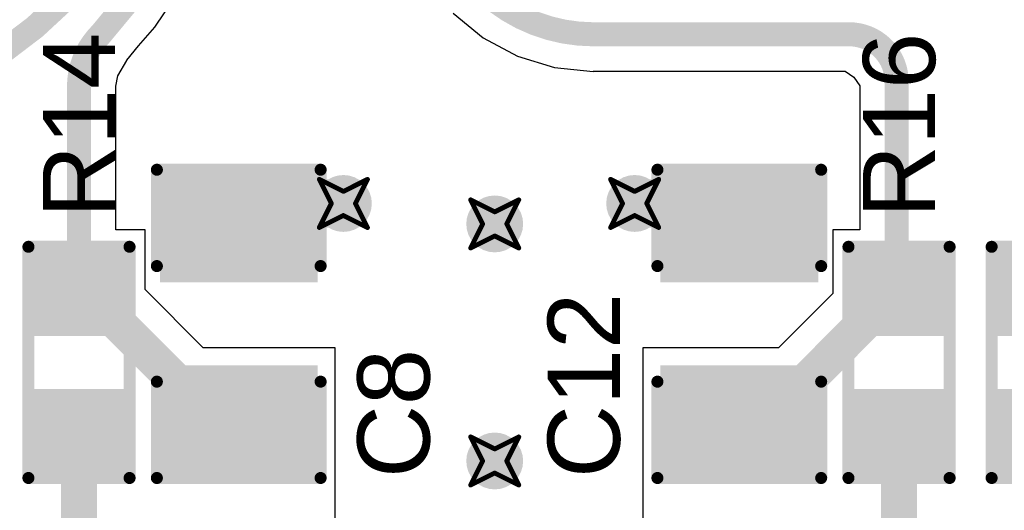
# Model space of a CAD drawing. Header units: inches. Extents: x -0.03 to 9.71, y 0 to 4.44.
# Tile 49 of 118: x 0.97 to 1.38, y 1.32 to 1.52. Entities that reach past the tile are written whole.
import ezdxf

# ---------------------------------------------------------------- set-up
doc = ezdxf.new("R2010")
doc.units = ezdxf.units.IN
doc.header["$MEASUREMENT"] = 0
for name, color, linetype in [('Bottom Layer', 5, 'Continuous'), ('Drill Drawing', 1, 'Continuous'), ('Layer 1', 16, 'Continuous'), ('Layer 2', 76, 'Continuous'), ('Top Layer', 1, 'Continuous'), ('Top Overlay', 2, 'Continuous'), ('Top Paste', 8, 'Continuous'), ('Top Solder', 216, 'Continuous'), ('Via Holes', 16, 'Continuous')]:
    doc.layers.add(name, color=color, linetype=linetype)
doc.styles.add('Arial', font='txt', dxfattribs={"height": 0.2})

# ---------------------------------------------------------------- blocks, each defined once
blk = doc.blocks.new('R___0603_71')
at = {"layer": 'Top Layer'}
for points in [[(-0.015, 0.0175), (-0.015, -0.0175), (-0.045, -0.0175), (-0.045, 0.0175)], [(0.045, 0.0175), (0.045, -0.0175), (0.015, -0.0175), (0.015, 0.0175)]]:
    blk.add_hatch(color=1, dxfattribs=at).paths.add_polyline_path(points)
at = {"layer": 'Top Paste'}
for points in [[(-0.015, 0.0175), (-0.015, -0.0175), (-0.045, -0.0175), (-0.045, 0.0175)], [(0.045, 0.0175), (0.045, -0.0175), (0.015, -0.0175), (0.015, 0.0175)]]:
    blk.add_hatch(color=8, dxfattribs=at).paths.add_polyline_path(points)
at = {"layer": 'Top Solder'}
for points in [[(-0.011, 0.0215), (-0.011, -0.0215), (-0.049, -0.0215), (-0.049, 0.0215)], [(0.049, 0.0215), (0.049, -0.0215), (0.011, -0.0215), (0.011, 0.0215)]]:
    blk.add_hatch(color=216, dxfattribs=at).paths.add_polyline_path(points)
at = {"layer": 'Top Overlay', "const_width": 0.005}
for points in [[(-0.048, 0.021), (0.048, 0.021)], [(-0.048, 0.021), (-0.048, -0.021)], [(0.048, 0.021), (0.048, -0.021)], [(-0.048, -0.021), (0.048, -0.021)]]:
    blk.add_lwpolyline(points, dxfattribs=at)
at = {"layer": 'Top Overlay', "const_width": 0.0025}
for points in [[(-0.04925, 0.021, 1), (-0.04675, 0.021, 1)], [(-0.04925, 0.021, 1), (-0.04675, 0.021, 1)], [(0.04675, 0.021, 1), (0.04925, 0.021, 1)], [(0.04675, 0.021, 1), (0.04925, 0.021, 1)], [(-0.04925, -0.021, 1), (-0.04675, -0.021, 1)], [(-0.04925, -0.021, 1), (-0.04675, -0.021, 1)], [(0.04675, -0.021, 1), (0.04925, -0.021, 1)], [(0.04675, -0.021, 1), (0.04925, -0.021, 1)]]:
    blk.add_lwpolyline(points, format="xyb", close=True, dxfattribs=at)
blk = doc.blocks.new('R___0603_75')
at = {"layer": 'Top Layer'}
for points in [[(-0.015, 0.0175), (-0.015, -0.0175), (-0.045, -0.0175), (-0.045, 0.0175)], [(0.045, 0.0175), (0.045, -0.0175), (0.015, -0.0175), (0.015, 0.0175)]]:
    blk.add_hatch(color=1, dxfattribs=at).paths.add_polyline_path(points)
at = {"layer": 'Top Paste'}
for points in [[(-0.015, 0.0175), (-0.015, -0.0175), (-0.045, -0.0175), (-0.045, 0.0175)], [(0.045, 0.0175), (0.045, -0.0175), (0.015, -0.0175), (0.015, 0.0175)]]:
    blk.add_hatch(color=8, dxfattribs=at).paths.add_polyline_path(points)
at = {"layer": 'Top Solder'}
for points in [[(-0.011, 0.0215), (-0.011, -0.0215), (-0.049, -0.0215), (-0.049, 0.0215)], [(0.049, 0.0215), (0.049, -0.0215), (0.011, -0.0215), (0.011, 0.0215)]]:
    blk.add_hatch(color=216, dxfattribs=at).paths.add_polyline_path(points)
at = {"layer": 'Top Overlay', "const_width": 0.005}
for points in [[(-0.048, 0.021), (0.048, 0.021)], [(-0.048, 0.021), (-0.048, -0.021)], [(0.048, 0.021), (0.048, -0.021)], [(-0.048, -0.021), (0.048, -0.021)]]:
    blk.add_lwpolyline(points, dxfattribs=at)
at = {"layer": 'Top Overlay', "const_width": 0.0025}
for points in [[(-0.04925, 0.021, 1), (-0.04675, 0.021, 1)], [(-0.04925, 0.021, 1), (-0.04675, 0.021, 1)], [(0.04675, 0.021, 1), (0.04925, 0.021, 1)], [(0.04675, 0.021, 1), (0.04925, 0.021, 1)], [(-0.04925, -0.021, 1), (-0.04675, -0.021, 1)], [(-0.04925, -0.021, 1), (-0.04675, -0.021, 1)], [(0.04675, -0.021, 1), (0.04925, -0.021, 1)], [(0.04675, -0.021, 1), (0.04925, -0.021, 1)]]:
    blk.add_lwpolyline(points, format="xyb", close=True, dxfattribs=at)
blk = doc.blocks.new('R___0603_77')
at = {"layer": 'Top Layer'}
for points in [[(-0.015, 0.0175), (-0.015, -0.0175), (-0.045, -0.0175), (-0.045, 0.0175)], [(0.045, 0.0175), (0.045, -0.0175), (0.015, -0.0175), (0.015, 0.0175)]]:
    blk.add_hatch(color=1, dxfattribs=at).paths.add_polyline_path(points)
at = {"layer": 'Top Paste'}
for points in [[(-0.015, 0.0175), (-0.015, -0.0175), (-0.045, -0.0175), (-0.045, 0.0175)], [(0.045, 0.0175), (0.045, -0.0175), (0.015, -0.0175), (0.015, 0.0175)]]:
    blk.add_hatch(color=8, dxfattribs=at).paths.add_polyline_path(points)
at = {"layer": 'Top Solder'}
for points in [[(-0.011, 0.0215), (-0.011, -0.0215), (-0.049, -0.0215), (-0.049, 0.0215)], [(0.049, 0.0215), (0.049, -0.0215), (0.011, -0.0215), (0.011, 0.0215)]]:
    blk.add_hatch(color=216, dxfattribs=at).paths.add_polyline_path(points)
at = {"layer": 'Top Overlay', "const_width": 0.005}
for points in [[(-0.048, 0.021), (0.048, 0.021)], [(-0.048, 0.021), (-0.048, -0.021)], [(0.048, 0.021), (0.048, -0.021)], [(-0.048, -0.021), (0.048, -0.021)]]:
    blk.add_lwpolyline(points, dxfattribs=at)
at = {"layer": 'Top Overlay', "const_width": 0.0025}
for points in [[(-0.04925, 0.021, 1), (-0.04675, 0.021, 1)], [(-0.04925, 0.021, 1), (-0.04675, 0.021, 1)], [(0.04675, 0.021, 1), (0.04925, 0.021, 1)], [(0.04675, 0.021, 1), (0.04925, 0.021, 1)], [(-0.04925, -0.021, 1), (-0.04675, -0.021, 1)], [(-0.04925, -0.021, 1), (-0.04675, -0.021, 1)], [(0.04675, -0.021, 1), (0.04925, -0.021, 1)], [(0.04675, -0.021, 1), (0.04925, -0.021, 1)]]:
    blk.add_lwpolyline(points, format="xyb", close=True, dxfattribs=at)
blk = doc.blocks.new('C___0805_182')
at = {"layer": 'Top Layer'}
for points in [[(-0.06, 0.03), (-0.02, 0.03), (-0.02, -0.03), (-0.06, -0.03)], [(0.02, 0.03), (0.06, 0.03), (0.06, -0.03), (0.02, -0.03)]]:
    blk.add_hatch(color=1, dxfattribs=at).paths.add_polyline_path(points)
at = {"layer": 'Top Paste'}
for points in [[(-0.06, 0.03), (-0.02, 0.03), (-0.02, -0.03), (-0.06, -0.03)], [(0.02, 0.03), (0.06, 0.03), (0.06, -0.03), (0.02, -0.03)]]:
    blk.add_hatch(color=8, dxfattribs=at).paths.add_polyline_path(points)
at = {"layer": 'Top Solder'}
for points in [[(-0.06276, 0.03276), (-0.01724, 0.03276), (-0.01724, -0.03276), (-0.06276, -0.03276)], [(0.01724, 0.03276), (0.06276, 0.03276), (0.06276, -0.03276), (0.01724, -0.03276)]]:
    blk.add_hatch(color=216, dxfattribs=at).paths.add_polyline_path(points)
at = {"layer": 'Top Overlay', "const_width": 0.005}
for points in [[(-0.064, -0.034), (-0.064, 0.034)], [(-0.024, 0.034), (-0.064, 0.034)], [(0.064, 0.034), (0.024, 0.034)], [(0.064, -0.034), (0.064, 0.034)], [(-0.024, -0.034), (-0.064, -0.034)], [(0.064, -0.034), (0.024, -0.034)]]:
    blk.add_lwpolyline(points, dxfattribs=at)
at = {"layer": 'Top Overlay', "const_width": 0.0025}
for points in [[(-0.06525, 0.034, 1), (-0.06275, 0.034, 1)], [(-0.06525, 0.034, 1), (-0.06275, 0.034, 1)], [(-0.02525, 0.034, 1), (-0.02275, 0.034, 1)], [(0.02275, 0.034, 1), (0.02525, 0.034, 1)], [(0.06275, 0.034, 1), (0.06525, 0.034, 1)], [(0.06275, 0.034, 1), (0.06525, 0.034, 1)], [(-0.06525, -0.034, 1), (-0.06275, -0.034, 1)], [(-0.06525, -0.034, 1), (-0.06275, -0.034, 1)], [(-0.02525, -0.034, 1), (-0.02275, -0.034, 1)], [(0.02275, -0.034, 1), (0.02525, -0.034, 1)], [(0.06275, -0.034, 1), (0.06525, -0.034, 1)], [(0.06275, -0.034, 1), (0.06525, -0.034, 1)]]:
    blk.add_lwpolyline(points, format="xyb", close=True, dxfattribs=at)
blk = doc.blocks.new('C___0805_186')
at = {"layer": 'Top Layer'}
for points in [[(-0.06, 0.03), (-0.02, 0.03), (-0.02, -0.03), (-0.06, -0.03)], [(0.02, 0.03), (0.06, 0.03), (0.06, -0.03), (0.02, -0.03)]]:
    blk.add_hatch(color=1, dxfattribs=at).paths.add_polyline_path(points)
at = {"layer": 'Top Paste'}
for points in [[(-0.06, 0.03), (-0.02, 0.03), (-0.02, -0.03), (-0.06, -0.03)], [(0.02, 0.03), (0.06, 0.03), (0.06, -0.03), (0.02, -0.03)]]:
    blk.add_hatch(color=8, dxfattribs=at).paths.add_polyline_path(points)
at = {"layer": 'Top Solder'}
for points in [[(-0.06276, 0.03276), (-0.01724, 0.03276), (-0.01724, -0.03276), (-0.06276, -0.03276)], [(0.01724, 0.03276), (0.06276, 0.03276), (0.06276, -0.03276), (0.01724, -0.03276)]]:
    blk.add_hatch(color=216, dxfattribs=at).paths.add_polyline_path(points)
at = {"layer": 'Top Overlay', "const_width": 0.005}
for points in [[(-0.064, 0.034), (-0.064, -0.034)], [(-0.064, 0.034), (-0.024, 0.034)], [(0.024, 0.034), (0.064, 0.034)], [(0.064, 0.034), (0.064, -0.034)], [(-0.064, -0.034), (-0.024, -0.034)], [(0.024, -0.034), (0.064, -0.034)]]:
    blk.add_lwpolyline(points, dxfattribs=at)
at = {"layer": 'Top Overlay', "const_width": 0.0025}
for points in [[(-0.06525, 0.034, 1), (-0.06275, 0.034, 1)], [(-0.06525, 0.034, 1), (-0.06275, 0.034, 1)], [(-0.02525, 0.034, 1), (-0.02275, 0.034, 1)], [(0.02275, 0.034, 1), (0.02525, 0.034, 1)], [(0.06275, 0.034, 1), (0.06525, 0.034, 1)], [(0.06275, 0.034, 1), (0.06525, 0.034, 1)], [(-0.06525, -0.034, 1), (-0.06275, -0.034, 1)], [(-0.06525, -0.034, 1), (-0.06275, -0.034, 1)], [(-0.02525, -0.034, 1), (-0.02275, -0.034, 1)], [(0.02275, -0.034, 1), (0.02525, -0.034, 1)], [(0.06275, -0.034, 1), (0.06525, -0.034, 1)], [(0.06275, -0.034, 1), (0.06525, -0.034, 1)]]:
    blk.add_lwpolyline(points, format="xyb", close=True, dxfattribs=at)

msp = doc.modelspace()

# ---------------------------------------------------------------- hatches: boundary and pattern name
at = {"layer": 'Bottom Layer'}
h = msp.add_hatch(color=5, dxfattribs=at)
edge = h.paths.add_edge_path()
edge.add_arc((1.10488, 1.44551), 0.01181, 0, 360)
h = msp.add_hatch(color=5, dxfattribs=at)
edge = h.paths.add_edge_path()
edge.add_arc((1.22583, 1.44551), 0.01181, 0, 360)
h = msp.add_hatch(color=5, dxfattribs=at)
edge = h.paths.add_edge_path()
edge.add_arc((1.16772, 1.43701), 0.01181, 0, 360)
h = msp.add_hatch(color=5, dxfattribs=at)
edge = h.paths.add_edge_path()
edge.add_arc((1.16772, 1.33858), 0.01181, 0, 360)
at = {"layer": 'Layer 1'}
h = msp.add_hatch(color=16, dxfattribs=at)
edge = h.paths.add_edge_path()
edge.add_arc((1.10488, 1.44551), 0.01181, 0, 360)
h = msp.add_hatch(color=16, dxfattribs=at)
edge = h.paths.add_edge_path()
edge.add_arc((1.22583, 1.44551), 0.01181, 0, 360)
h = msp.add_hatch(color=16, dxfattribs=at)
edge = h.paths.add_edge_path()
edge.add_arc((1.16772, 1.43701), 0.01181, 0, 360)
h = msp.add_hatch(color=16, dxfattribs=at)
edge = h.paths.add_edge_path()
edge.add_arc((1.16772, 1.33858), 0.01181, 0, 360)
at = {"layer": 'Layer 2'}
h = msp.add_hatch(color=76, dxfattribs=at)
edge = h.paths.add_edge_path()
edge.add_arc((1.10488, 1.44551), 0.01181, 0, 360)
h = msp.add_hatch(color=76, dxfattribs=at)
edge = h.paths.add_edge_path()
edge.add_arc((1.22583, 1.44551), 0.01181, 0, 360)
h = msp.add_hatch(color=76, dxfattribs=at)
edge = h.paths.add_edge_path()
edge.add_arc((1.16772, 1.43701), 0.01181, 0, 360)
h = msp.add_hatch(color=76, dxfattribs=at)
edge = h.paths.add_edge_path()
edge.add_arc((1.16772, 1.33858), 0.01181, 0, 360)
at = {"layer": 'Top Layer'}
h = msp.add_hatch(color=1, dxfattribs=at)
edge = h.paths.add_edge_path()
edge.add_arc((1.10488, 1.44551), 0.01181, 0, 360)
h = msp.add_hatch(color=1, dxfattribs=at)
edge = h.paths.add_edge_path()
edge.add_arc((1.22583, 1.44551), 0.01181, 0, 360)
h = msp.add_hatch(color=1, dxfattribs=at)
edge = h.paths.add_edge_path()
edge.add_arc((1.16772, 1.43701), 0.01181, 0, 360)
h = msp.add_hatch(color=1, dxfattribs=at)
edge = h.paths.add_edge_path()
edge.add_arc((1.16772, 1.33858), 0.01181, 0, 360)
at = {"layer": 'Via Holes'}
h = msp.add_hatch(color=7, dxfattribs=at)
edge = h.paths.add_edge_path()
edge.add_arc((1.10488, 1.44551), 0.00591, 0, 360)
h = msp.add_hatch(color=7, dxfattribs=at)
edge = h.paths.add_edge_path()
edge.add_arc((1.22583, 1.44551), 0.00591, 0, 360)
h = msp.add_hatch(color=7, dxfattribs=at)
edge = h.paths.add_edge_path()
edge.add_arc((1.16772, 1.43701), 0.00591, 0, 360)
h = msp.add_hatch(color=7, dxfattribs=at)
edge = h.paths.add_edge_path()
edge.add_arc((1.16772, 1.33858), 0.00591, 0, 360)

# ---------------------------------------------------------------- linework, layer by layer
at = {"layer": 'Drill Drawing', "const_width": 0.002}
for points in [[(1.09488, 1.45551), (1.10488, 1.45051)], [(1.09488, 1.45551), (1.09988, 1.44551)], [(1.10488, 1.45051), (1.11488, 1.45551)], [(1.10988, 1.44551), (1.11488, 1.45551)], [(1.21583, 1.45551), (1.22583, 1.45051)], [(1.21583, 1.45551), (1.22083, 1.44551)], [(1.22583, 1.45051), (1.23583, 1.45551)], [(1.23083, 1.44551), (1.23583, 1.45551)], [(1.15772, 1.44701), (1.16772, 1.44201)], [(1.15772, 1.44701), (1.16272, 1.43701)], [(1.16772, 1.44201), (1.17772, 1.44701)], [(1.17272, 1.43701), (1.17772, 1.44701)], [(1.09488, 1.43551), (1.09988, 1.44551)], [(1.10988, 1.44551), (1.11488, 1.43551)], [(1.21583, 1.43551), (1.22083, 1.44551)], [(1.23083, 1.44551), (1.23583, 1.43551)], [(1.09488, 1.43551), (1.10488, 1.44051)], [(1.10488, 1.44051), (1.11488, 1.43551)], [(1.21583, 1.43551), (1.22583, 1.44051)], [(1.22583, 1.44051), (1.23583, 1.43551)], [(1.15772, 1.42701), (1.16272, 1.43701)], [(1.17272, 1.43701), (1.17772, 1.42701)], [(1.15772, 1.42701), (1.16772, 1.43201)], [(1.16772, 1.43201), (1.17772, 1.42701)], [(1.15772, 1.34858), (1.16772, 1.34358)], [(1.15772, 1.34858), (1.16272, 1.33858)], [(1.16772, 1.34358), (1.17772, 1.34858)], [(1.17272, 1.33858), (1.17772, 1.34858)], [(1.15772, 1.32858), (1.16272, 1.33858)], [(1.17272, 1.33858), (1.17772, 1.32858)], [(1.15772, 1.32858), (1.16772, 1.33358)], [(1.16772, 1.33358), (1.17772, 1.32858)]]:
    msp.add_lwpolyline(points, dxfattribs=at)
at = {"layer": 'Drill Drawing', "const_width": 0.001}
for points in [[(1.09438, 1.45551, 1), (1.09538, 1.45551, 1)], [(1.09438, 1.45551, 1), (1.09538, 1.45551, 1)], [(1.11438, 1.45551, 1), (1.11538, 1.45551, 1)], [(1.11438, 1.45551, 1), (1.11538, 1.45551, 1)], [(1.21533, 1.45551, 1), (1.21633, 1.45551, 1)], [(1.21533, 1.45551, 1), (1.21633, 1.45551, 1)], [(1.23533, 1.45551, 1), (1.23633, 1.45551, 1)], [(1.23533, 1.45551, 1), (1.23633, 1.45551, 1)], [(1.10438, 1.45051, 1), (1.10538, 1.45051, 1)], [(1.10438, 1.45051, 1), (1.10538, 1.45051, 1)], [(1.15722, 1.44701, 1), (1.15822, 1.44701, 1)], [(1.15722, 1.44701, 1), (1.15822, 1.44701, 1)], [(1.17722, 1.44701, 1), (1.17822, 1.44701, 1)], [(1.17722, 1.44701, 1), (1.17822, 1.44701, 1)], [(1.22533, 1.45051, 1), (1.22633, 1.45051, 1)], [(1.22533, 1.45051, 1), (1.22633, 1.45051, 1)], [(1.09938, 1.44551, 1), (1.10038, 1.44551, 1)], [(1.09938, 1.44551, 1), (1.10038, 1.44551, 1)], [(1.10938, 1.44551, 1), (1.11038, 1.44551, 1)], [(1.10938, 1.44551, 1), (1.11038, 1.44551, 1)], [(1.22033, 1.44551, 1), (1.22133, 1.44551, 1)], [(1.22033, 1.44551, 1), (1.22133, 1.44551, 1)], [(1.23033, 1.44551, 1), (1.23133, 1.44551, 1)], [(1.23033, 1.44551, 1), (1.23133, 1.44551, 1)], [(1.10438, 1.44051, 1), (1.10538, 1.44051, 1)], [(1.10438, 1.44051, 1), (1.10538, 1.44051, 1)], [(1.16722, 1.44201, 1), (1.16822, 1.44201, 1)], [(1.16722, 1.44201, 1), (1.16822, 1.44201, 1)], [(1.22533, 1.44051, 1), (1.22633, 1.44051, 1)], [(1.22533, 1.44051, 1), (1.22633, 1.44051, 1)], [(1.09438, 1.43551, 1), (1.09538, 1.43551, 1)], [(1.09438, 1.43551, 1), (1.09538, 1.43551, 1)], [(1.11438, 1.43551, 1), (1.11538, 1.43551, 1)], [(1.11438, 1.43551, 1), (1.11538, 1.43551, 1)], [(1.16222, 1.43701, 1), (1.16322, 1.43701, 1)], [(1.16222, 1.43701, 1), (1.16322, 1.43701, 1)], [(1.17222, 1.43701, 1), (1.17322, 1.43701, 1)], [(1.17222, 1.43701, 1), (1.17322, 1.43701, 1)], [(1.21533, 1.43551, 1), (1.21633, 1.43551, 1)], [(1.21533, 1.43551, 1), (1.21633, 1.43551, 1)], [(1.23533, 1.43551, 1), (1.23633, 1.43551, 1)], [(1.23533, 1.43551, 1), (1.23633, 1.43551, 1)], [(1.16722, 1.43201, 1), (1.16822, 1.43201, 1)], [(1.16722, 1.43201, 1), (1.16822, 1.43201, 1)], [(1.15722, 1.42701, 1), (1.15822, 1.42701, 1)], [(1.15722, 1.42701, 1), (1.15822, 1.42701, 1)], [(1.17722, 1.42701, 1), (1.17822, 1.42701, 1)], [(1.17722, 1.42701, 1), (1.17822, 1.42701, 1)], [(1.15722, 1.34858, 1), (1.15822, 1.34858, 1)], [(1.15722, 1.34858, 1), (1.15822, 1.34858, 1)], [(1.17722, 1.34858, 1), (1.17822, 1.34858, 1)], [(1.17722, 1.34858, 1), (1.17822, 1.34858, 1)], [(1.16722, 1.34358, 1), (1.16822, 1.34358, 1)], [(1.16722, 1.34358, 1), (1.16822, 1.34358, 1)], [(1.16222, 1.33858, 1), (1.16322, 1.33858, 1)], [(1.16222, 1.33858, 1), (1.16322, 1.33858, 1)], [(1.17222, 1.33858, 1), (1.17322, 1.33858, 1)], [(1.17222, 1.33858, 1), (1.17322, 1.33858, 1)], [(1.16722, 1.33358, 1), (1.16822, 1.33358, 1)], [(1.16722, 1.33358, 1), (1.16822, 1.33358, 1)], [(1.15722, 1.32858, 1), (1.15822, 1.32858, 1)], [(1.15722, 1.32858, 1), (1.15822, 1.32858, 1)], [(1.17722, 1.32858, 1), (1.17822, 1.32858, 1)], [(1.17722, 1.32858, 1), (1.17822, 1.32858, 1)]]:
    msp.add_lwpolyline(points, format="xyb", close=True, dxfattribs=at)
at = {"layer": 'Top Layer'}
for p, q in [((1.02664, 1.51867), (1.04167, 1.54116)), ((1.15045, 1.52446), (1.16292, 1.51423)), ((1.01982, 1.51089), (1.02664, 1.51867)), ((1.16292, 1.51423), (1.17716, 1.50662)), ((1.0149, 1.50494), (1.01982, 1.51089)), ((1.01117, 1.49848), (1.0149, 1.50493)), ((1.0149, 1.50493), (1.0149, 1.50494)), ((1.0149, 1.50493), (1.0149, 1.50493)), ((1.17716, 1.50662), (1.1926, 1.50193)), ((1.1926, 1.50193), (1.20866, 1.50035)), ((1.01033, 1.49424), (1.01117, 1.49848)), ((1.20866, 1.50035), (1.20866, 1.50045)), ((1.20866, 1.50045), (1.31329, 1.50045)), ((1.31329, 1.50045), (1.31681, 1.49791)), ((1.31681, 1.49791), (1.31935, 1.49439)), ((1.01037, 1.494), (1.01033, 1.49424)), ((1.01037, 1.43451), (1.01037, 1.494)), ((1.31935, 1.49439), (1.31935, 1.43451)), ((1.02258, 1.43451), (1.01037, 1.43451)), ((1.02258, 1.40972), (1.02258, 1.43451)), ((1.31935, 1.43451), (1.30813, 1.43451)), ((1.30813, 1.43451), (1.30813, 1.40814)), ((1.04667, 1.38551), (1.02258, 1.40972)), ((1.30813, 1.40814), (1.28561, 1.38551)), ((1.10142, 1.38551), (1.04667, 1.38551)), ((1.10142, 1.32551), (1.10142, 1.38551)), ((1.28561, 1.38551), (1.22929, 1.38551)), ((1.22929, 1.38551), (1.22929, 1.32551)), ((1.10142, 1.31984), (1.10142, 1.32551)), ((1.10142, 1.32551), (1.10142, 1.32551)), ((1.22929, 1.32551), (1.22929, 1.32551)), ((1.22929, 1.32551), (1.22929, 1.31984)), ((1.10142, 1.25984), (1.10142, 1.31984)), ((1.10142, 1.31984), (1.10142, 1.31984)), ((1.22929, 1.31984), (1.22929, 1.31984)), ((1.22929, 1.31984), (1.22929, 1.25984))]:
    msp.add_line(p, q, dxfattribs=at)
at = {"layer": 'Top Layer', "const_width": 0.01}
for points in [[(1.05394, 1.64457, -0.18674), (1.00409, 1.51575)], [(1.01457, 1.63877, -0.414214), (0.88367, 1.50787)], [(1.03425, 1.64208, -0.247076), (0.96432, 1.50921)], [(1.20866, 1.51575, -0.414214), (1.14173, 1.58268)], [(1.37008, 1.53543, -0.414214), (1.39508, 1.51043)], [(0.99508, 1.494, -0.177969), (1.0024, 1.51392)], [(1.0024, 1.51392, -0.020227), (1.00409, 1.51575)], [(1.31496, 1.51575, -0.414214), (1.33465, 1.49606)]]:
    msp.add_lwpolyline(points, format="xyb", dxfattribs=at)
at = {"layer": 'Top Layer'}
for points, const_width in [([(0.9999, 1.51392, 1), (1.0049, 1.51392, 1)], 0.005), ([(0.9999, 1.51392, 1), (1.0049, 1.51392, 1)], 0.005), ([(1.00159, 1.51575, 1), (1.00659, 1.51575, 1)], 0.005), ([(1.00159, 1.51575, 1), (1.00659, 1.51575, 1)], 0.005), ([(1.20616, 1.51575, 1), (1.21116, 1.51575, 1)], 0.005), ([(1.20616, 1.51575, 1), (1.21116, 1.51575, 1)], 0.005), ([(1.31246, 1.51575, 1), (1.31746, 1.51575, 1)], 0.005), ([(1.31246, 1.51575, 1), (1.31746, 1.51575, 1)], 0.005), ([(1.31246, 1.51575, 1), (1.31746, 1.51575, 1)], 0.005), ([(1.31246, 1.51575, 1), (1.31746, 1.51575, 1)], 0.005), ([(1.33215, 1.49606, 1), (1.33715, 1.49606, 1)], 0.005), ([(1.33215, 1.49606, 1), (1.33715, 1.49606, 1)], 0.005), ([(0.99258, 1.494, 1), (0.99758, 1.494, 1)], 0.005), ([(0.99258, 1.494, 1), (0.99758, 1.494, 1)], 0.005), ([(1.05642, 1.44551, 1), (1.06642, 1.44551, 1)], 0.01), ([(1.09988, 1.44551, 1), (1.10988, 1.44551, 1)], 0.01), ([(1.22083, 1.44551, 1), (1.23083, 1.44551, 1)], 0.01), ([(1.26429, 1.44551, 1), (1.27429, 1.44551, 1)], 0.01), ([(0.99133, 1.40951, 1), (0.99883, 1.40951, 1)], 0.0075), ([(1.33092, 1.40951, 1), (1.33842, 1.40951, 1)], 0.0075), ([(1.33313, 1.41339, 1), (1.33813, 1.41339, 1)], 0.005), ([(0.99258, 1.40951, 1), (0.99758, 1.40951, 1)], 0.005), ([(1.33215, 1.40951, 1), (1.33715, 1.40951, 1)], 0.005), ([(1.00133, 1.40201, 1), (1.00883, 1.40201, 1)], 0.0075), ([(1.00133, 1.40201, 1), (1.00883, 1.40201, 1)], 0.0075), ([(1.32345, 1.40201, 1), (1.33095, 1.40201, 1)], 0.0075), ([(1.32345, 1.40201, 1), (1.33095, 1.40201, 1)], 0.0075), ([(1.32238, 1.40264, 1), (1.32738, 1.40264, 1)], 0.005), ([(1.03517, 1.36801, 1), (1.04267, 1.36801, 1)], 0.0075), ([(1.03517, 1.36801, 1), (1.04267, 1.36801, 1)], 0.0075), ([(1.28804, 1.36643, 1), (1.29554, 1.36643, 1)], 0.0075), ([(1.28804, 1.36643, 1), (1.29554, 1.36643, 1)], 0.0075), ([(1.05767, 1.35551, 1), (1.06517, 1.35551, 1)], 0.0075), ([(1.26554, 1.35551, 1), (1.27304, 1.35551, 1)], 0.0075), ([(0.99133, 1.34951, 1), (0.99883, 1.34951, 1)], 0.0075), ([(1.33188, 1.34951, 1), (1.33938, 1.34951, 1)], 0.0075)]:
    msp.add_lwpolyline(points, format="xyb", close=True, dxfattribs=dict(at, const_width=const_width))
for points, const_width in [([(1.20866, 1.51575), (1.31496, 1.51575)], 0.01), ([(1.31496, 1.51575), (1.31496, 1.51575)], 0.01), ([(1.33465, 1.40951), (1.33465, 1.49606)], 0.01), ([(0.99508, 1.40951), (0.99508, 1.494)], 0.01), ([(1.06142, 1.44551), (1.10488, 1.44551)], 0.02), ([(1.22583, 1.44551), (1.26929, 1.44551)], 0.02), ([(0.99508, 1.40951), (1.00508, 1.40201)], 0.015), ([(1.3272, 1.40201), (1.33467, 1.40951)], 0.015), ([(1.32488, 1.40264), (1.33563, 1.41339)], 0.01), ([(1.00508, 1.40201), (1.03892, 1.36801)], 0.015), ([(1.29179, 1.36643), (1.3272, 1.40201)], 0.015), ([(1.03892, 1.36801), (1.06142, 1.35551)], 0.015), ([(1.26929, 1.35551), (1.29179, 1.36643)], 0.015), ([(0.99508, 1.29584), (0.99508, 1.34951)], 0.015), ([(1.33563, 1.29584), (1.33563, 1.34951)], 0.015)]:
    msp.add_lwpolyline(points, dxfattribs=dict(at, const_width=const_width))

# ---------------------------------------------------------------- block references
for name, p, rotation in [('C___0805_186', (1.06142, 1.39551), 90), ('C___0805_182', (1.26929, 1.39551), 270), ('R___0603_77', (0.99508, 1.37951), 90), ('R___0603_75', (1.33563, 1.37951), 90), ('R___0603_71', (1.39508, 1.37951), 90)]:
    msp.add_blockref(name, p, dxfattribs=dict(rotation=rotation))

# ---------------------------------------------------------------- texts
at = {"layer": 'Top Overlay', "style": 'Arial'}
for s, p in [('R14', (1.01007, 1.43949)), ('R16', (1.35063, 1.43949)), ('C12', (1.21969, 1.33151)), ('C8', (1.14069, 1.33151))]:
    msp.add_text(s, height=0.03, rotation=90, dxfattribs=at).set_placement(p)

doc.saveas('drawing.dxf')
